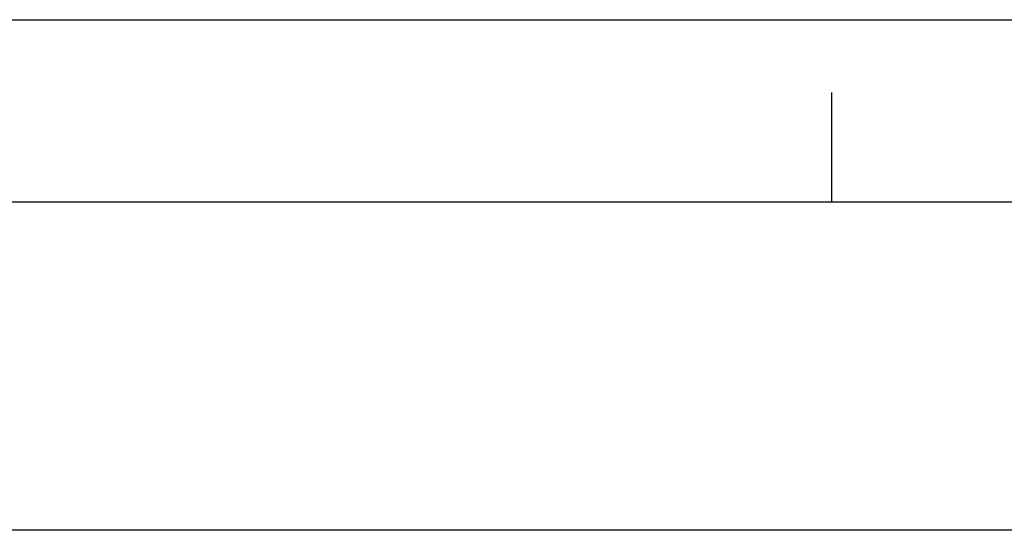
# Model space of a CAD drawing. Extents: x 0 to 420, y 0 to 297.
# Tile 17 of 20: x 344 to 371, y 283 to 297. Entities that reach past the tile are written whole.
import ezdxf

# ---------------------------------------------------------------- set-up
doc = ezdxf.new("R2010")
doc.units = 0
doc.header["$LTSCALE"] = 23.1
doc.layers.add('100333_DXF_FORMAT', color=7, linetype='CONTINUOUS')

msp = doc.modelspace()

# ---------------------------------------------------------------- linework, layer by layer
at = {"layer": '100333_DXF_FORMAT', "color": 7, "linetype": 'CONTINUOUS'}
for p, q in [((-0.002, 296.998), (419.998, 296.998)), ((366.248, 291.998), (366.248, 294.998)), ((414.998, 291.998), (24.998, 291.998)), ((414.998, 291.998), (244.498, 291.998)), ((414.998, 282.998), (244.498, 282.998))]:
    msp.add_line(p, q, dxfattribs=at)

doc.saveas('drawing.dxf')
